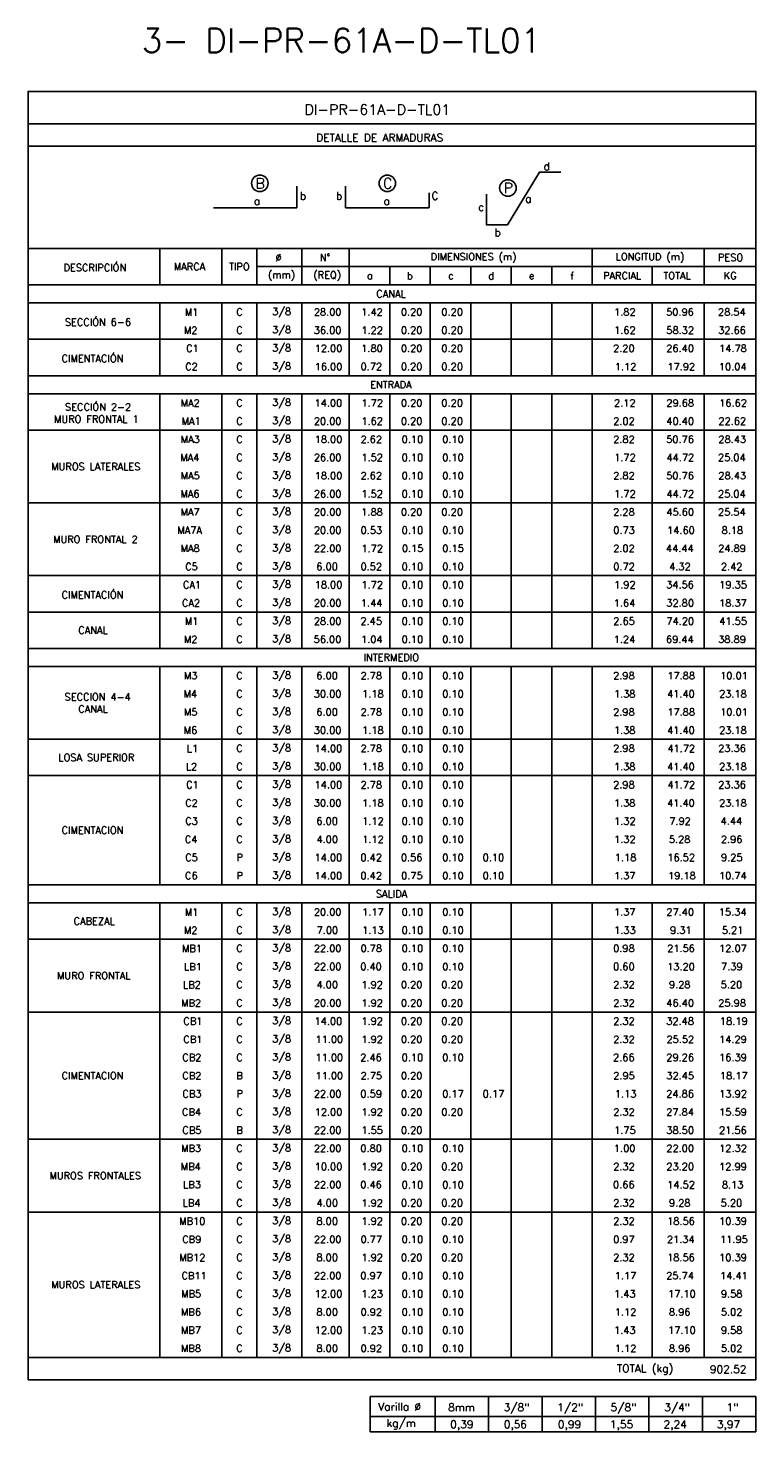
# Model space of a CAD drawing. Header units: metres. Extents: x -344 to 326, y 129 to 266.
# Tile 3 of 16: x -279 to -254, y 138 to 186. Entities that reach past the tile are written whole.
import ezdxf
from ezdxf.enums import TextEntityAlignment as Align

# ---------------------------------------------------------------- set-up
doc = ezdxf.new("R2010")
doc.units = ezdxf.units.M
for name, color, linetype in [('XREF-SE-CUADROS DE DESPIECE - HUAURA_PQT4$0$21', 3, 'Continuous'), ('XREF-SE-CUADROS DE DESPIECE - HUAURA_PQT4$0$21C', 3, 'Continuous'), ('XREF-SE-CUADROS DE DESPIECE - HUAURA_PQT4$0$23', 2, 'Continuous'), ('XREF-SE-CUADROS DE DESPIECE - HUAURA_PQT4$0$S-ANNO-TEXT', 7, 'Continuous'), ('XREF-SE-CUADROS DE DESPIECE - HUAURA_PQT4$0$S-LNWK-0006', 1, 'Continuous')]:
    doc.layers.add(name, color=color, linetype=linetype)
doc.styles.add('XREF-SE-CUADROS DE DESPIECE - HUAURA_PQT4$0$ROMANS-SP', font='romans.shx', dxfattribs={"width": 0.7})
doc.styles.add('XREF-SE-CUADROS DE DESPIECE - HUAURA_PQT4$0$TEGEPSA 100', font='romans.shx')

# ---------------------------------------------------------------- blocks, each defined once
blk = doc.blocks.new('XREF-SE-CUADROS DE DESPIECE - HUAURA_PQT4')
at = {"layer": 'XREF-SE-CUADROS DE DESPIECE - HUAURA_PQT4$0$21'}
for p, q in [((-190.948, 72.91), (-190.948, 71.643)), ((-188.782, 72.91), (-188.782, 71.643)), ((-187.569, 72.91), (-187.569, 71.643)), ((-185.999, 72.91), (-185.999, 71.643)), ((-184.35, 72.91), (-184.35, 71.643)), ((-175.883, 72.91), (-175.883, 71.643)), ((-171.987, 72.91), (-171.987, 71.643)), ((-187.569, 72.276), (-170.179, 72.276)), ((-182.939, 72.276), (-182.939, 71.643)), ((-181.527, 72.276), (-181.527, 71.643)), ((-180.116, 72.276), (-180.116, 71.643)), ((-178.705, 72.276), (-178.705, 71.643)), ((-177.294, 72.276), (-177.294, 71.643)), ((-173.796, 72.276), (-173.796, 71.643)), ((-195.538, 71.643), (-170.179, 71.643)), ((-195.538, 71.01), (-170.179, 71.01)), ((-190.948, 71.01), (-190.948, 68.476)), ((-188.782, 71.01), (-188.782, 68.476)), ((-187.569, 71.01), (-187.569, 68.476)), ((-185.999, 71.01), (-185.999, 68.476)), ((-184.35, 71.01), (-184.35, 68.476)), ((-182.939, 71.01), (-182.939, 68.476)), ((-181.527, 71.01), (-181.527, 68.476)), ((-180.116, 71.01), (-180.116, 68.476)), ((-178.705, 71.01), (-178.705, 68.476)), ((-177.294, 71.01), (-177.294, 68.476)), ((-175.883, 71.01), (-175.883, 68.476)), ((-173.796, 71.01), (-173.796, 68.476)), ((-171.987, 71.01), (-171.987, 68.476)), ((-195.538, 69.743), (-170.179, 69.743)), ((-195.538, 68.476), (-170.179, 68.476)), ((-195.538, 67.843), (-170.179, 67.843)), ((-190.948, 67.843), (-190.948, 58.976)), ((-188.782, 67.843), (-188.782, 58.976)), ((-187.569, 67.843), (-187.569, 58.976)), ((-185.999, 67.843), (-185.999, 58.976)), ((-184.35, 67.843), (-184.35, 58.976)), ((-182.939, 67.843), (-182.939, 58.976)), ((-181.527, 67.843), (-181.527, 58.976)), ((-180.116, 67.843), (-180.116, 58.976)), ((-178.705, 67.843), (-178.705, 58.976)), ((-177.294, 67.843), (-177.294, 58.976)), ((-175.883, 67.843), (-175.883, 58.976)), ((-173.796, 67.843), (-173.796, 58.976)), ((-171.987, 67.843), (-171.987, 58.976)), ((-195.538, 66.576), (-170.179, 66.576)), ((-195.538, 64.043), (-170.179, 64.043)), ((-195.538, 61.51), (-170.179, 61.51)), ((-195.538, 60.243), (-170.179, 60.243)), ((-195.538, 58.976), (-170.179, 58.976)), ((-195.538, 58.343), (-170.179, 58.343)), ((-190.948, 58.343), (-190.948, 50.743)), ((-188.782, 58.343), (-188.782, 50.743)), ((-187.569, 58.343), (-187.569, 50.743)), ((-185.999, 58.343), (-185.999, 50.743)), ((-184.35, 58.343), (-184.35, 50.743)), ((-182.939, 58.343), (-182.939, 50.743)), ((-181.527, 58.343), (-181.527, 50.743)), ((-180.116, 58.343), (-180.116, 50.743)), ((-178.705, 58.343), (-178.705, 50.743)), ((-177.294, 58.343), (-177.294, 50.743)), ((-175.883, 58.343), (-175.883, 50.743)), ((-173.796, 58.343), (-173.796, 50.743)), ((-171.987, 58.343), (-171.987, 50.743)), ((-195.538, 55.81), (-170.179, 55.81)), ((-195.538, 54.543), (-170.179, 54.543)), ((-195.538, 50.743), (-170.179, 50.743)), ((-195.538, 50.11), (-170.179, 50.11)), ((-190.948, 50.11), (-190.948, 34.276)), ((-188.782, 50.11), (-188.782, 34.276)), ((-187.569, 50.11), (-187.569, 34.276)), ((-185.999, 50.11), (-185.999, 34.276)), ((-184.35, 50.11), (-184.35, 34.276)), ((-182.939, 50.11), (-182.939, 34.276)), ((-181.527, 50.11), (-181.527, 34.276)), ((-180.116, 50.11), (-180.116, 34.276)), ((-178.705, 50.11), (-178.705, 34.276)), ((-177.294, 50.11), (-177.294, 34.276)), ((-175.883, 50.11), (-175.883, 34.276)), ((-173.796, 50.11), (-173.796, 34.276)), ((-171.987, 50.11), (-171.987, 34.276)), ((-195.538, 48.843), (-170.179, 48.843)), ((-195.538, 46.31), (-170.179, 46.31)), ((-195.538, 41.876), (-170.179, 41.876)), ((-195.538, 39.343), (-170.179, 39.343)), ((-195.538, 34.276), (-170.179, 34.276)), ((-181.355, 32.911), (-181.355, 31.683)), ((-179.492, 32.911), (-179.492, 31.683)), ((-177.63, 32.911), (-177.63, 31.683)), ((-175.767, 32.911), (-175.767, 31.683)), ((-173.904, 32.911), (-173.904, 31.683)), ((-172.042, 32.911), (-172.042, 31.683)), ((-183.62, 32.223), (-170.179, 32.223))]:
    blk.add_line(p, q, dxfattribs=at)
at = {"layer": 'XREF-SE-CUADROS DE DESPIECE - HUAURA_PQT4$0$21C'}
for centre in [(-187.463, 75.177), (-183.022, 75.177), (-178.819, 75.012)]:
    blk.add_circle(centre, 0.288, dxfattribs=at)
at = {"layer": 'XREF-SE-CUADROS DE DESPIECE - HUAURA_PQT4$0$23'}
for p, q in [((-195.538, 72.91), (-170.179, 72.91)), ((-195.538, 33.502), (-170.179, 33.502)), ((-183.62, 32.911), (-183.62, 31.683)), ((-183.62, 32.911), (-170.179, 32.911)), ((-183.62, 32.911), (-183.62, 31.683)), ((-170.179, 32.911), (-170.179, 31.683)), ((-183.62, 31.683), (-170.179, 31.683))]:
    blk.add_line(p, q, dxfattribs=at)
for points in [[(-170.179, 33.502), (-170.179, 78.38), (-195.538, 78.38), (-195.538, 33.502)], [(-170.179, 77.244), (-195.538, 77.244)], [(-170.179, 76.474), (-195.538, 76.474)]]:
    blk.add_lwpolyline(points, dxfattribs=at)
at = {"layer": 'XREF-SE-CUADROS DE DESPIECE - HUAURA_PQT4$0$S-LNWK-0006', "flags": 128}
blk.add_lwpolyline([(-176.971, 75.568), (-177.724, 75.568), (-178.829, 73.731), (-179.566, 73.731), (-179.566, 74.798)], dxfattribs=at)
at = {"layer": 'XREF-SE-CUADROS DE DESPIECE - HUAURA_PQT4$0$S-LNWK-0006'}
blk.add_lwpolyline([(-189.083, 74.325), (-186.174, 74.325), (-186.174, 75.076)], dxfattribs=at)
blk.add_lwpolyline([(-181.564, 74.848), (-181.564, 74.338, -0.414214), (-181.577, 74.325), (-184.473, 74.325), (-184.473, 75.076)], format="xyb", dxfattribs=at)
at = {"style": 'XREF-SE-CUADROS DE DESPIECE - HUAURA_PQT4$0$TEGEPSA 100'}
for s, p in [('DESCRIPCIÓN', (-194.303, 72.116)), ('MARCA', (-190.459, 72.151)), ('TIPO', (-188.536, 72.151)), ('Ø', (-186.918, 72.468)), ('N°', (-185.374, 72.468)), ('DIMENSIONES (m)', (-181.511, 72.494)), ('LONGITUD (m)', (-175.066, 72.494)), ('PESO', (-171.501, 72.468)), ('(mm)', (-187.179, 71.863)), ('(REQ)', (-185.598, 71.861)), ('a', (-183.729, 71.837)), ('b', (-182.339, 71.83)), ('c', (-180.902, 71.837)), ('d', (-179.504, 71.83)), ('e', (-178.09, 71.837)), ('f', (-176.645, 71.826)), ('PARCIAL', (-175.503, 71.835)), ('TOTAL', (-173.403, 71.835)), ('KG', (-171.3, 71.835)), ('SECCIÓN 6-6', (-194.255, 70.216)), ('M1', (-190.076, 70.565)), ('C', (-188.284, 70.568)), ('3/8', (-187.035, 70.587)), ('28.00', (-185.582, 70.568)), ('1.42', (-183.929, 70.567)), ('0.20', (-182.549, 70.568)), ('0.20', (-181.137, 70.568)), ('1.82', (-175.121, 70.567)), ('50.96', (-173.306, 70.568)), ('28.54', (-171.499, 70.568)), ('M2', (-190.109, 69.933)), ('C', (-188.284, 69.935)), ('3/8', (-187.035, 69.953)), ('36.00', (-185.584, 69.935)), ('1.22', (-183.926, 69.933)), ('0.20', (-182.549, 69.935)), ('0.20', (-181.137, 69.935)), ('1.62', (-175.121, 69.934)), ('58.32', (-173.3, 69.935)), ('32.66', (-171.493, 69.935)), ('C1', (-190.031, 69.301)), ('C', (-188.284, 69.301)), ('3/8', (-187.035, 69.32)), ('12.00', (-185.553, 69.301)), ('1.80', (-183.93, 69.301)), ('0.20', (-182.549, 69.301)), ('0.20', (-181.137, 69.301)), ('2.20', (-175.155, 69.301)), ('26.40', (-173.302, 69.301)), ('14.78', (-171.46, 69.301)), ('CIMENTACIÓN', (-194.37, 68.949)), ('3/8', (-187.035, 68.687)), ('C2', (-190.064, 68.668)), ('C', (-188.284, 68.668)), ('16.00', (-185.553, 68.667)), ('0.72', (-183.952, 68.668)), ('0.20', (-182.549, 68.668)), ('0.20', (-181.137, 68.668)), ('1.12', (-175.093, 68.667)), ('17.92', (-173.262, 68.667)), ('10.04', (-171.469, 68.667)), ('SECCIÓN 2-2', (-194.249, 67.26)), ('MA2', (-190.221, 67.399)), ('C', (-188.284, 67.401)), ('3/8', (-187.035, 67.42)), ('14.00', (-185.556, 67.401)), ('1.72', (-183.923, 67.4)), ('0.20', (-182.549, 67.401)), ('0.20', (-181.137, 67.401)), ('2.12', (-175.122, 67.4)), ('29.68', (-173.298, 67.401)), ('16.62', (-171.457, 67.401)), ('MURO FRONTAL 1', (-194.632, 66.838)), ('MA1', (-190.188, 66.765)), ('C', (-188.284, 66.768)), ('3/8', (-187.035, 66.787)), ('20.00', (-185.582, 66.768)), ('1.62', (-183.926, 66.767)), ('0.20', (-182.549, 66.768)), ('0.20', (-181.137, 66.768)), ('2.02', (-175.151, 66.768)), ('40.40', (-173.301, 66.768)), ('22.62', (-171.486, 66.768)), ('MA3', (-190.219, 66.135)), ('C', (-188.284, 66.135)), ('3/8', (-187.035, 66.153)), ('18.00', (-185.553, 66.134)), ('2.62', (-183.955, 66.135)), ('0.10', (-182.52, 66.134)), ('0.10', (-181.109, 66.134)), ('2.82', (-175.151, 66.135)), ('50.76', (-173.303, 66.135)), ('28.43', (-171.487, 66.135)), ('MA4', (-190.234, 65.501)), ('C', (-188.284, 65.501)), ('3/8', (-187.035, 65.52)), ('26.00', (-185.582, 65.501)), ('1.52', (-183.926, 65.501)), ('0.10', (-182.52, 65.501)), ('0.10', (-181.109, 65.501)), ('1.72', (-175.118, 65.5)), ('44.72', (-173.294, 65.501)), ('25.04', (-171.499, 65.501)), ('MUROS LATERALES', (-194.731, 65.185)), ('MA5', (-190.221, 64.87)), ('C', (-188.284, 64.868)), ('3/8', (-187.035, 64.887)), ('18.00', (-185.553, 64.867)), ('2.62', (-183.955, 64.868)), ('0.10', (-182.52, 64.867)), ('0.10', (-181.109, 64.867)), ('2.82', (-175.151, 64.868)), ('50.76', (-173.303, 64.868)), ('28.43', (-171.487, 64.868)), ('MA6', (-190.227, 64.235)), ('C', (-188.284, 64.235)), ('3/8', (-187.035, 64.253)), ('26.00', (-185.582, 64.235)), ('1.52', (-183.926, 64.234)), ('0.10', (-182.52, 64.234)), ('0.10', (-181.109, 64.234)), ('1.72', (-175.118, 64.233)), ('44.72', (-173.294, 64.234)), ('25.04', (-171.499, 64.235)), ('MA7', (-190.225, 63.601)), ('C', (-188.284, 63.601)), ('3/8', (-187.035, 63.62)), ('20.00', (-185.582, 63.601)), ('1.88', (-183.929, 63.601)), ('0.20', (-182.549, 63.601)), ('0.20', (-181.137, 63.601)), ('2.28', (-175.154, 63.601)), ('45.60', (-173.298, 63.601)), ('25.54', (-171.499, 63.601)), ('MA7A', (-190.338, 62.968)), ('C', (-188.284, 62.968)), ('3/8', (-187.035, 62.987)), ('20.00', (-185.582, 62.968)), ('0.53', (-183.953, 62.968)), ('0.10', (-182.52, 62.967)), ('0.10', (-181.109, 62.967)), ('0.73', (-175.146, 62.968)), ('14.60', (-173.273, 62.967)), ('8.18', (-171.371, 62.967)), ('MURO FRONTAL 2', (-194.665, 62.651)), ('3/8', (-187.035, 62.353)), ('MA8', (-190.225, 62.335)), ('C', (-188.284, 62.335)), ('22.00', (-185.582, 62.335)), ('1.72', (-183.923, 62.333)), ('0.15', (-182.515, 62.334)), ('0.15', (-181.104, 62.334)), ('2.02', (-175.151, 62.335)), ('44.44', (-173.312, 62.336)), ('24.89', (-171.493, 62.335)), ('C5', (-190.064, 61.701)), ('C', (-188.284, 61.701)), ('3/8', (-187.035, 61.72)), ('6.00', (-185.493, 61.701)), ('0.52', (-183.955, 61.701)), ('0.10', (-182.52, 61.701)), ('0.10', (-181.109, 61.701)), ('0.72', (-175.147, 61.701)), ('4.32', (-173.202, 61.701)), ('2.42', (-171.397, 61.701)), ('CA1', (-190.143, 61.067)), ('C', (-188.284, 61.068)), ('3/8', (-187.035, 61.087)), ('18.00', (-185.553, 61.067)), ('1.72', (-183.923, 61.067)), ('0.10', (-182.52, 61.067)), ('0.10', (-181.109, 61.067)), ('1.92', (-175.121, 61.067)), ('34.56', (-173.305, 61.068)), ('19.35', (-171.456, 61.067)), ('CIMENTACIÓN', (-194.37, 60.716)), ('CA2', (-190.177, 60.435)), ('C', (-188.284, 60.435)), ('3/8', (-187.035, 60.453)), ('20.00', (-185.582, 60.435)), ('1.44', (-183.941, 60.433)), ('0.10', (-182.52, 60.434)), ('0.10', (-181.109, 60.434)), ('1.64', (-175.133, 60.434)), ('32.80', (-173.301, 60.435)), ('18.37', (-171.461, 60.434)), ('CANAL', (-193.79, 59.485)), ('M1', (-190.076, 59.799)), ('C', (-188.284, 59.801)), ('3/8', (-187.035, 59.82)), ('28.00', (-185.582, 59.801)), ('2.45', (-183.958, 59.801)), ('0.10', (-182.52, 59.801)), ('0.10', (-181.109, 59.801)), ('2.65', (-175.15, 59.801)), ('74.20', (-173.297, 59.801)), ('41.55', (-171.456, 59.801)), ('M2', (-190.109, 59.166)), ('C', (-188.284, 59.168)), ('3/8', (-187.035, 59.187)), ('56.00', (-185.588, 59.168)), ('1.04', (-183.938, 59.167)), ('0.10', (-182.52, 59.167)), ('0.10', (-181.109, 59.167)), ('1.24', (-175.133, 59.167)), ('69.44', (-173.312, 59.168)), ('38.89', (-171.492, 59.168)), ('M3', (-190.107, 57.901)), ('C', (-188.284, 57.901)), ('3/8', (-187.035, 57.92)), ('6.00', (-185.493, 57.901)), ('2.78', (-183.956, 57.901)), ('0.10', (-182.52, 57.901)), ('0.10', (-181.109, 57.901)), ('2.98', (-175.154, 57.901)), ('17.88', (-173.266, 57.901)), ('10.01', (-171.424, 57.901)), ('SECCION 4-4', (-194.264, 57.162)), ('M4', (-190.121, 57.268)), ('C', (-188.284, 57.268)), ('3/8', (-187.035, 57.287)), ('30.00', (-185.584, 57.268)), ('1.18', (-183.901, 57.267)), ('0.10', (-182.52, 57.267)), ('0.10', (-181.109, 57.267)), ('1.38', (-175.125, 57.267)), ('41.40', (-173.273, 57.267)), ('23.18', (-171.462, 57.267)), ('CANAL', (-193.79, 56.741)), ('M5', (-190.109, 56.637)), ('C', (-188.284, 56.635)), ('3/8', (-187.035, 56.653)), ('6.00', (-185.493, 56.635)), ('2.78', (-183.956, 56.635)), ('0.10', (-182.52, 56.634)), ('0.10', (-181.109, 56.634)), ('2.98', (-175.154, 56.635)), ('17.88', (-173.266, 56.634)), ('10.01', (-171.424, 56.634)), ('M6', (-190.114, 56.001)), ('C', (-188.284, 56.001)), ('3/8', (-187.035, 56.02)), ('30.00', (-185.584, 56.001)), ('1.18', (-183.901, 56.001)), ('0.10', (-182.52, 56.001)), ('0.10', (-181.109, 56.001)), ('1.38', (-175.125, 56.001)), ('41.40', (-173.273, 56.001)), ('23.18', (-171.462, 56.001)), ('LOSA SUPERIOR', (-194.483, 55.051)), ('L1', (-190.009, 55.365)), ('C', (-188.284, 55.368)), ('3/8', (-187.035, 55.387)), ('14.00', (-185.556, 55.367)), ('2.78', (-183.956, 55.368)), ('0.10', (-182.52, 55.367)), ('0.10', (-181.109, 55.367)), ('2.98', (-175.154, 55.368)), ('41.72', (-173.262, 55.367)), ('23.36', (-171.492, 55.368)), ('L2', (-190.042, 54.733)), ('C', (-188.284, 54.735)), ('3/8', (-187.035, 54.753)), ('30.00', (-185.584, 54.735)), ('1.18', (-183.901, 54.734)), ('0.10', (-182.52, 54.734)), ('0.10', (-181.109, 54.734)), ('1.38', (-175.125, 54.734)), ('41.40', (-173.273, 54.734)), ('23.18', (-171.462, 54.734)), ('C1', (-190.031, 54.101)), ('C', (-188.284, 54.101)), ('3/8', (-187.035, 54.12)), ('14.00', (-185.556, 54.101)), ('2.78', (-183.956, 54.101)), ('0.10', (-182.52, 54.101)), ('0.10', (-181.109, 54.101)), ('2.98', (-175.154, 54.101)), ('41.72', (-173.262, 54.1)), ('23.36', (-171.492, 54.101)), ('C2', (-190.064, 53.468)), ('C', (-188.284, 53.468)), ('3/8', (-187.035, 53.487)), ('30.00', (-185.584, 53.468)), ('1.18', (-183.901, 53.467)), ('0.10', (-182.52, 53.467)), ('0.10', (-181.109, 53.467)), ('1.38', (-175.125, 53.467)), ('41.40', (-173.273, 53.467)), ('23.18', (-171.462, 53.467)), ('C3', (-190.063, 52.835)), ('C', (-188.284, 52.835)), ('3/8', (-187.035, 52.853)), ('6.00', (-185.493, 52.835)), ('1.12', (-183.897, 52.833)), ('0.10', (-182.52, 52.834)), ('0.10', (-181.109, 52.834)), ('1.32', (-175.121, 52.834)), ('7.92', (-173.198, 52.835)), ('4.44', (-171.408, 52.836)), ('CIMENTACION', (-194.37, 52.518)), ('C4', (-190.077, 52.201)), ('C', (-188.284, 52.201)), ('3/8', (-187.035, 52.22)), ('4.00', (-185.489, 52.201)), ('1.12', (-183.897, 52.2)), ('0.10', (-182.52, 52.201)), ('0.10', (-181.109, 52.201)), ('1.32', (-175.121, 52.201)), ('5.28', (-173.212, 52.201)), ('2.96', (-171.4, 52.201)), ('3/8', (-187.035, 51.587)), ('C5', (-190.064, 51.568)), ('P', (-188.278, 51.568)), ('14.00', (-185.556, 51.567)), ('0.42', (-183.958, 51.568)), ('0.56', (-182.549, 51.568)), ('0.10', (-181.109, 51.567)), ('0.10', (-179.698, 51.567)), ('1.18', (-175.096, 51.567)), ('16.52', (-173.265, 51.567)), ('9.25', (-171.394, 51.568)), ('C6', (-190.07, 50.935)), ('P', (-188.278, 50.935)), ('3/8', (-187.035, 50.953)), ('14.00', (-185.556, 50.934)), ('0.42', (-183.958, 50.935)), ('0.75', (-182.541, 50.935)), ('0.10', (-181.109, 50.934)), ('0.10', (-179.698, 50.934)), ('1.37', (-175.125, 50.934)), ('19.18', (-173.241, 50.934)), ('10.74', (-171.466, 50.934)), ('M1', (-190.076, 49.665)), ('C', (-188.284, 49.668)), ('3/8', (-187.035, 49.687)), ('20.00', (-185.582, 49.668)), ('1.17', (-183.901, 49.667)), ('0.10', (-182.52, 49.667)), ('0.10', (-181.109, 49.667)), ('1.37', (-175.125, 49.667)), ('27.40', (-173.299, 49.668)), ('15.34', (-171.469, 49.667)), ('CABEZAL', (-193.951, 49.351)), ('M2', (-190.109, 49.033)), ('C', (-188.284, 49.035)), ('3/8', (-187.035, 49.053)), ('7.00', (-185.485, 49.035)), ('1.13', (-183.896, 49.034)), ('0.10', (-182.52, 49.034)), ('0.10', (-181.109, 49.034)), ('1.33', (-175.119, 49.034)), ('9.31', (-173.17, 49.034)), ('5.21', (-171.367, 49.034)), ('MB1', (-190.173, 48.399)), ('C', (-188.284, 48.401)), ('3/8', (-187.035, 48.42)), ('22.00', (-185.582, 48.401)), ('0.78', (-183.956, 48.401)), ('0.10', (-182.52, 48.401)), ('0.10', (-181.109, 48.401)), ('0.98', (-175.154, 48.401)), ('21.56', (-173.272, 48.401)), ('12.07', (-171.461, 48.401)), ('LB1', (-190.106, 47.765)), ('C', (-188.284, 47.768)), ('3/8', (-187.035, 47.787)), ('22.00', (-185.582, 47.768)), ('0.40', (-183.962, 47.768)), ('0.10', (-182.52, 47.767)), ('0.10', (-181.109, 47.767)), ('0.60', (-175.155, 47.768)), ('13.20', (-173.27, 47.767)), ('7.39', (-171.393, 47.768)), ('MURO FRONTAL', (-194.53, 47.451)), ('LB2', (-190.139, 47.133)), ('C', (-188.284, 47.135)), ('3/8', (-187.035, 47.153)), ('4.00', (-185.489, 47.135)), ('1.92', (-183.926, 47.134)), ('0.20', (-182.549, 47.135)), ('0.20', (-181.137, 47.135)), ('2.32', (-175.151, 47.135)), ('9.28', (-173.207, 47.135)), ('5.20', (-171.405, 47.135)), ('MB2', (-190.206, 46.499)), ('C', (-188.284, 46.501)), ('3/8', (-187.035, 46.52)), ('20.00', (-185.582, 46.501)), ('1.92', (-183.926, 46.501)), ('0.20', (-182.549, 46.501)), ('0.20', (-181.137, 46.501)), ('2.32', (-175.151, 46.501)), ('46.40', (-173.301, 46.501)), ('25.98', (-171.49, 46.501)), ('CB1', (-190.128, 45.867)), ('C', (-188.284, 45.868)), ('3/8', (-187.035, 45.887)), ('14.00', (-185.556, 45.867)), ('1.92', (-183.926, 45.867)), ('0.20', (-182.549, 45.868)), ('0.20', (-181.137, 45.868)), ('2.32', (-175.151, 45.868)), ('32.48', (-173.303, 45.868)), ('18.19', (-171.432, 45.867)), ('CB1', (-190.128, 45.234)), ('C', (-188.284, 45.235)), ('3/8', (-187.035, 45.253)), ('11.00', (-185.524, 45.234)), ('1.92', (-183.926, 45.234)), ('0.20', (-182.549, 45.235)), ('0.20', (-181.137, 45.235)), ('2.32', (-175.151, 45.235)), ('25.52', (-173.295, 45.235)), ('14.29', (-171.463, 45.234)), ('CB2', (-190.162, 44.601)), ('C', (-188.284, 44.601)), ('3/8', (-187.035, 44.62)), ('11.00', (-185.524, 44.601)), ('2.46', (-183.964, 44.601)), ('0.10', (-182.52, 44.601)), ('0.10', (-181.109, 44.601)), ('2.66', (-175.156, 44.601)), ('29.26', (-173.3, 44.601)), ('16.39', (-171.46, 44.601)), ('CIMENTACION', (-194.37, 43.968)), ('CB2', (-190.162, 43.968)), ('B', (-188.279, 43.968)), ('3/8', (-187.035, 43.987)), ('11.00', (-185.524, 43.967)), ('2.75', (-183.952, 43.968)), ('0.20', (-182.549, 43.968)), ('2.95', (-175.15, 43.968)), ('32.45', (-173.299, 43.968)), ('18.17', (-171.432, 43.967)), ('CB3', (-190.16, 43.335)), ('P', (-188.278, 43.335)), ('3/8', (-187.035, 43.353)), ('22.00', (-185.582, 43.335)), ('0.59', (-183.959, 43.335)), ('0.20', (-182.549, 43.335)), ('0.17', (-181.108, 43.334)), ('0.17', (-179.697, 43.334)), ('1.13', (-175.091, 43.334)), ('24.86', (-173.303, 43.335)), ('13.92', (-171.457, 43.334)), ('CB4', (-190.174, 42.701)), ('C', (-188.284, 42.701)), ('3/8', (-187.035, 42.72)), ('12.00', (-185.553, 42.701)), ('1.92', (-183.926, 42.701)), ('0.20', (-182.549, 42.701)), ('0.20', (-181.137, 42.701)), ('2.32', (-175.151, 42.701)), ('27.84', (-173.304, 42.701)), ('15.59', (-171.46, 42.701)), ('CB5', (-190.161, 42.068)), ('B', (-188.279, 42.068)), ('3/8', (-187.035, 42.087)), ('22.00', (-185.582, 42.068)), ('1.55', (-183.925, 42.067)), ('0.20', (-182.549, 42.068)), ('1.75', (-175.118, 42.067)), ('38.50', (-173.301, 42.068)), ('21.56', (-171.463, 42.067)), ('MB3', (-190.204, 41.435)), ('C', (-188.284, 41.435)), ('3/8', (-187.035, 41.453)), ('22.00', (-185.582, 41.435)), ('0.80', (-183.96, 41.435)), ('0.10', (-182.52, 41.434)), ('0.10', (-181.109, 41.434)), ('1.00', (-175.126, 41.434)), ('22.00', (-173.299, 41.435)), ('12.32', (-171.457, 41.434)), ('3/8', (-187.035, 40.82)), ('MUROS FRONTALES', (-194.793, 40.485)), ('MB4', (-190.218, 40.801)), ('C', (-188.284, 40.801)), ('10.00', (-185.553, 40.801)), ('1.92', (-183.926, 40.801)), ('0.20', (-182.549, 40.801)), ('0.20', (-181.137, 40.801)), ('2.32', (-175.151, 40.801)), ('23.20', (-173.299, 40.801)), ('12.99', (-171.46, 40.801)), ('LB3', (-190.137, 40.168)), ('C', (-188.284, 40.168)), ('3/8', (-187.035, 40.187)), ('22.00', (-185.582, 40.168)), ('0.46', (-183.963, 40.168)), ('0.10', (-182.52, 40.167)), ('0.10', (-181.109, 40.167)), ('0.66', (-175.156, 40.168)), ('14.52', (-173.268, 40.167)), ('8.13', (-171.365, 40.167)), ('LB4', (-190.151, 39.535)), ('C', (-188.284, 39.535)), ('3/8', (-187.035, 39.553)), ('4.00', (-185.489, 39.535)), ('1.92', (-183.926, 39.534)), ('0.20', (-182.549, 39.535)), ('0.20', (-181.137, 39.535)), ('2.32', (-175.151, 39.535)), ('9.28', (-173.207, 39.535)), ('5.20', (-171.405, 39.535)), ('MB10', (-190.274, 38.901)), ('C', (-188.284, 38.901)), ('3/8', (-187.035, 38.92)), ('8.00', (-185.491, 38.901)), ('1.92', (-183.926, 38.901)), ('0.20', (-182.549, 38.901)), ('0.20', (-181.137, 38.901)), ('2.32', (-175.151, 38.901)), ('18.56', (-173.271, 38.901)), ('10.39', (-171.46, 38.901)), ('CB9', (-190.165, 38.268)), ('C', (-188.284, 38.268)), ('3/8', (-187.035, 38.287)), ('22.00', (-185.582, 38.268)), ('0.77', (-183.956, 38.268)), ('0.10', (-182.52, 38.267)), ('0.10', (-181.109, 38.267)), ('0.97', (-175.154, 38.268)), ('21.34', (-173.279, 38.267)), ('11.95', (-171.428, 38.267)), ('MB12', (-190.27, 37.632)), ('C', (-188.284, 37.635)), ('3/8', (-187.035, 37.653)), ('8.00', (-185.491, 37.635)), ('1.92', (-183.926, 37.634)), ('0.20', (-182.549, 37.635)), ('0.20', (-181.137, 37.635)), ('2.32', (-175.151, 37.635)), ('18.56', (-173.271, 37.634)), ('10.39', (-171.46, 37.634)), ('CB11', (-190.192, 37.001)), ('C', (-188.284, 37.001)), ('3/8', (-187.035, 37.02)), ('22.00', (-185.582, 37.001)), ('0.97', (-183.959, 37.001)), ('0.10', (-182.52, 37.001)), ('0.10', (-181.109, 37.001)), ('1.17', (-175.097, 37)), ('25.74', (-173.304, 37.001)), ('14.41', (-171.429, 37)), ('MUROS LATERALES', (-194.731, 36.685)), ('MB5', (-190.206, 36.37)), ('C', (-188.284, 36.368)), ('3/8', (-187.035, 36.387)), ('12.00', (-185.553, 36.367)), ('1.23', (-183.924, 36.367)), ('0.10', (-182.52, 36.367)), ('0.10', (-181.109, 36.367)), ('1.43', (-175.122, 36.367)), ('17.10', (-173.239, 36.367)), ('9.58', (-171.399, 36.368)), ('MB6', (-190.211, 35.735)), ('C', (-188.284, 35.735)), ('3/8', (-187.035, 35.753)), ('8.00', (-185.491, 35.735)), ('0.92', (-183.955, 35.735)), ('0.10', (-182.52, 35.734)), ('0.10', (-181.109, 35.734)), ('1.12', (-175.093, 35.733)), ('8.96', (-173.209, 35.735)), ('5.02', (-171.4, 35.735)), ('MB7', (-190.21, 35.101)), ('C', (-188.284, 35.101)), ('3/8', (-187.035, 35.12)), ('12.00', (-185.553, 35.101)), ('1.23', (-183.924, 35.101)), ('0.10', (-182.52, 35.101)), ('0.10', (-181.109, 35.101)), ('1.43', (-175.122, 35.101)), ('17.10', (-173.239, 35.101)), ('9.58', (-171.399, 35.101)), ('MB8', (-190.21, 34.468)), ('C', (-188.284, 34.468)), ('3/8', (-187.035, 34.487)), ('8.00', (-185.491, 34.468)), ('0.92', (-183.955, 34.468)), ('0.10', (-182.52, 34.467)), ('0.10', (-181.109, 34.467)), ('1.12', (-175.093, 34.467)), ('8.96', (-173.209, 34.468)), ('5.02', (-171.4, 34.468))]:
    blk.add_text(s, height=0.25, dxfattribs=at).set_placement(p)
at = {"layer": 'Defpoints', "style": 'XREF-SE-CUADROS DE DESPIECE - HUAURA_PQT4$0$ROMANS-SP'}
blk.add_text('3- DI-PR-61A-D-TL01', height=0.83433, dxfattribs=at).set_placement((-191.573, 79.735))
at = {"layer": 'XREF-SE-CUADROS DE DESPIECE - HUAURA_PQT4$0$23', "style": 'XREF-SE-CUADROS DE DESPIECE - HUAURA_PQT4$0$TEGEPSA 100'}
for s, height, p in [('CANAL', 0.25, (-183.405, 71.201)), ('ENTRADA', 0.25, (-183.621, 68.035)), ('INTERMEDIO', 0.25, (-183.847, 58.535)), ('SALIDA', 0.25, (-183.422, 50.301)), ('TOTAL (kg)', 0.27, (-175.021, 33.76)), ('902.52', 0.27, (-171.783, 33.731))]:
    blk.add_text(s, height=height, dxfattribs=at).set_placement(p)
at = {"layer": 'XREF-SE-CUADROS DE DESPIECE - HUAURA_PQT4$0$S-ANNO-TEXT', "color": 4, "style": 'XREF-SE-CUADROS DE DESPIECE - HUAURA_PQT4$0$TEGEPSA 100'}
blk.add_text('DI-PR-61A-D-TL01', height=0.36233, dxfattribs=at).set_placement((-185.908, 77.564))
at = {"layer": 'XREF-SE-CUADROS DE DESPIECE - HUAURA_PQT4$0$S-ANNO-TEXT', "style": 'XREF-SE-CUADROS DE DESPIECE - HUAURA_PQT4$0$TEGEPSA 100'}
for s, height, p in [('DETALLE DE ARMADURAS', 0.27006, (-185.496, 76.635)), ('Varilla %%C', 0.27, (-183.336, 32.428)), ('8mm', 0.27, (-180.896, 32.403)), ('3/8"', 0.27, (-178.967, 32.403)), ('1/2"', 0.27, (-177.105, 32.403)), ('5/8"', 0.27, (-175.242, 32.403)), ('3/4"', 0.27, (-173.379, 32.403)), ('1"', 0.27, (-171.2, 32.403)), ('kg/m', 0.27, (-183.049, 31.858)), ('0,39', 0.27, (-180.829, 31.813)), ('0,56', 0.27, (-178.966, 31.813)), ('0,99', 0.27, (-177.081, 31.813)), ('1,55', 0.27, (-175.263, 31.813)), ('2,24', 0.27, (-173.4, 31.813)), ('3,97', 0.27, (-171.538, 31.813))]:
    blk.add_text(s, height=height, dxfattribs=at).set_placement(p)
for s, p in [('d', (-177.362, 75.636)), ('b', (-185.853, 74.604)), ('b', (-184.589, 74.604)), ('C', (-181.242, 74.604)), ('c', (-179.648, 74.214)), ('b', (-179.072, 73.329))]:
    blk.add_text(s, height=0.27, dxfattribs=at).set_placement(p, align=Align.RIGHT)
for s, height, p in [('B', 0.362, (-187.45, 74.995)), ('C', 0.362, (-183.008, 74.995)), ('P', 0.362, (-178.805, 74.83)), ('a', 0.27, (-187.557, 74.424)), ('a', 0.27, (-183.045, 74.424)), ('a', 0.27, (-178.109, 74.501))]:
    blk.add_text(s, height=height, dxfattribs=at).set_placement(p, align=Align.CENTER)

msp = doc.modelspace()

# ---------------------------------------------------------------- block references
msp.add_blockref('XREF-SE-CUADROS DE DESPIECE - HUAURA_PQT4', (-83.359, 105.83))

doc.saveas('drawing.dxf')
